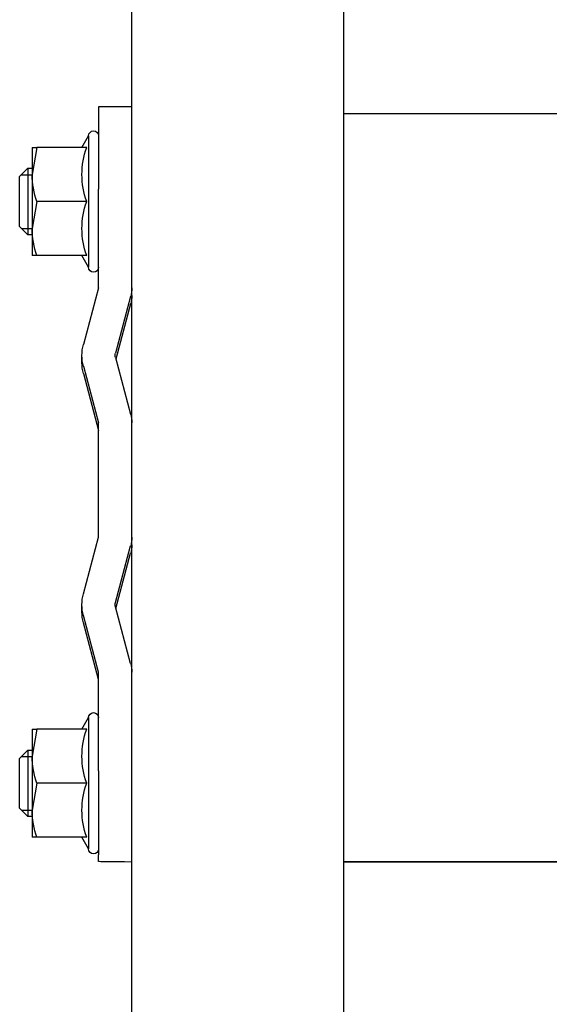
# Model space of a CAD drawing. Header units: centimetres. Extents: x 0 to 55409, y -2708 to 14680.
# Tile 157 of 215: x 50114.08 to 50120.45, y 5383.1 to 5394.95. Entities that reach past the tile are written whole.
import ezdxf

# ---------------------------------------------------------------- set-up
doc = ezdxf.new("R2010")
doc.units = ezdxf.units.CM
doc.header["$LTSCALE"] = 0.01
doc.layers.add('A-konstrukcja', color=7, linetype='Continuous')

# ---------------------------------------------------------------- blocks, each defined once
blk = doc.blocks.new('A$7E8814B27261F1')
at = {"color": 7, "linetype": 'Continuous'}
for p, q in [((3835.2, 4463.5), (3834.2, 4462.5)), ((3841.2, 4463.5), (3835.2, 4463.5)), ((3842.2, 4462.5), (3841.2, 4463.5)), ((3905.2, 4463.5), (3904.2, 4462.5)), ((3911.2, 4463.5), (3905.2, 4463.5)), ((3912.2, 4462.5), (3911.2, 4463.5)), ((3834.2, 4462.5), (3842.2, 4462.5)), ((3834.2, 4462.5), (3834.2, 4462)), ((3834.97, 4463.27), (3834.97, 4462)), ((3841.44, 4463.27), (3841.44, 4462)), ((3842.2, 4462), (3842.2, 4462.5)), ((3904.2, 4462.5), (3912.2, 4462.5)), ((3904.2, 4462.5), (3904.2, 4462)), ((3904.97, 4463.27), (3904.97, 4462)), ((3911.44, 4463.27), (3911.44, 4462)), ((3912.2, 4462), (3912.2, 4462.5)), ((3831.7, 4462), (3831.7, 4461.42)), ((3831.7, 4461.42), (3834.95, 4462)), ((3831.7, 4462), (3834.95, 4462)), ((3831.7, 4455.43), (3831.7, 4461.42)), ((3834.95, 4462), (3841.45, 4462)), ((3838.2, 4461.42), (3841.45, 4462)), ((3838.2, 4455.43), (3838.2, 4461.42)), ((3841.45, 4462), (3844.7, 4462)), ((3844.7, 4461.42), (3844.7, 4462)), ((3844.7, 4455.43), (3844.7, 4461.42)), ((3901.7, 4462), (3901.7, 4461.42)), ((3901.7, 4461.42), (3904.95, 4462)), ((3901.7, 4462), (3904.95, 4462)), ((3901.7, 4455.43), (3901.7, 4461.42)), ((3904.95, 4462), (3911.45, 4462)), ((3908.2, 4461.42), (3911.45, 4462)), ((3908.2, 4455.43), (3908.2, 4461.42)), ((3911.45, 4462), (3914.7, 4462)), ((3914.7, 4461.42), (3914.7, 4462)), ((3914.7, 4455.43), (3914.7, 4461.42)), ((3831.7, 4456.01), (3830.3, 4455.2)), ((3830.3, 4455.2), (3846.1, 4455.2)), ((3846.1, 4455.2), (3844.7, 4456.01)), ((3848.59, 4454), (3855.42, 4455.83)), ((3857.61, 4456), (3856.71, 4456)), ((3858, 4455.83), (3864.83, 4454)), ((3858.9, 4455.83), (3865.73, 4454)), ((3885.42, 4455.83), (3878.59, 4454)), ((3887.61, 4456), (3886.71, 4456)), ((3894.83, 4454), (3888, 4455.83)), ((3895.73, 4454), (3888.9, 4455.83)), ((3901.7, 4456.01), (3900.3, 4455.2)), ((3900.3, 4455.2), (3916.1, 4455.2)), ((3916.1, 4455.2), (3914.7, 4456.01)), ((3826.8, 4454), (3836.71, 4454)), ((3826.8, 4450), (3826.8, 4454)), ((3848.59, 4454), (3836.71, 4454)), ((3878.59, 4454), (3864.83, 4454)), ((3906.71, 4454), (3894.83, 4454)), ((3906.71, 4454), (3916.8, 4454)), ((3917.62, 4454), (3916.8, 4454)), ((3849.62, 4450.14), (3856.45, 4451.97)), ((3850.52, 4450.14), (3857.16, 4451.91)), ((3856.97, 4451.97), (3863.8, 4450.14)), ((3886.45, 4451.97), (3879.62, 4450.14)), ((3887.16, 4451.91), (3880.52, 4450.14)), ((3893.8, 4450.14), (3886.97, 4451.97)), ((4186.6, 4450), (711.34, 4450)), ((3849.49, 4450), (3849.49, 4450)), ((3879.49, 4450), (3879.49, 4450)), ((711.34, 4424.5), (4186.6, 4424.5)), ((3827.65, 4387), (3827.65, 4424.5)), ((3917.64, 4387), (3917.64, 4424.5)), ((3917.68, 4387), (3917.68, 4424.5))]:
    blk.add_line(p, q, dxfattribs=at)
for centre, radius, start, end in [((3834.84, 4451.97), 10.03, 70.3966, 89.3472), ((3841.34, 4451.97), 10.03, 70.3966, 89.3472), ((3904.84, 4451.97), 10.03, 70.3966, 89.3472), ((3911.34, 4451.97), 10.03, 70.3966, 89.3472), ((3830.3, 4454.6), 0.6, 90, 270), ((3834.95, 4446.54), 9.46, 69.9158, 110.0842), ((3841.45, 4446.54), 9.46, 69.9158, 110.0842), ((3846.1, 4454.6), 0.6, 270, 90), ((3856.71, 4451), 5, 74.9995, 105.0005), ((3857.61, 4451), 5, 74.9995, 90), ((3886.71, 4451), 5, 74.9995, 105.0005), ((3887.61, 4451), 5, 74.9995, 90), ((3900.3, 4454.6), 0.6, 90, 270), ((3904.95, 4446.54), 9.46, 69.9158, 110.0842), ((3911.45, 4446.54), 9.46, 69.9158, 110.0842), ((3916.1, 4454.6), 0.6, 270, 90), ((3856.71, 4451), 1, 74.9995, 105.0005), ((3886.71, 4451), 1, 74.9995, 105.0005), ((3848.59, 4454), 4, 270, 285.0005), ((3849.49, 4454), 4, 270, 285.0005), ((3864.83, 4454), 4, 254.9995, 270), ((3878.59, 4454), 4, 270, 285.0005), ((3879.49, 4454), 4, 270, 285.0005), ((3894.83, 4454), 4, 254.9995, 270)]:
    blk.add_arc(centre, radius, start, end, dxfattribs=at)
blk.add_ellipse((3917.62, 4447), major_axis=(0, -7), ratio=0.008727, start_param=2.013707, end_param=3.141593, dxfattribs=at)

msp = doc.modelspace()

# ---------------------------------------------------------------- block references
at = {"layer": 'A-konstrukcja', "xscale": -0.1, "yscale": 0.1, "zscale": 0.1, "rotation": 90.00000000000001}
msp.add_blockref('A$7E8814B27261F1', (50560.429, 5776.583), dxfattribs=at)

doc.saveas('drawing.dxf')
